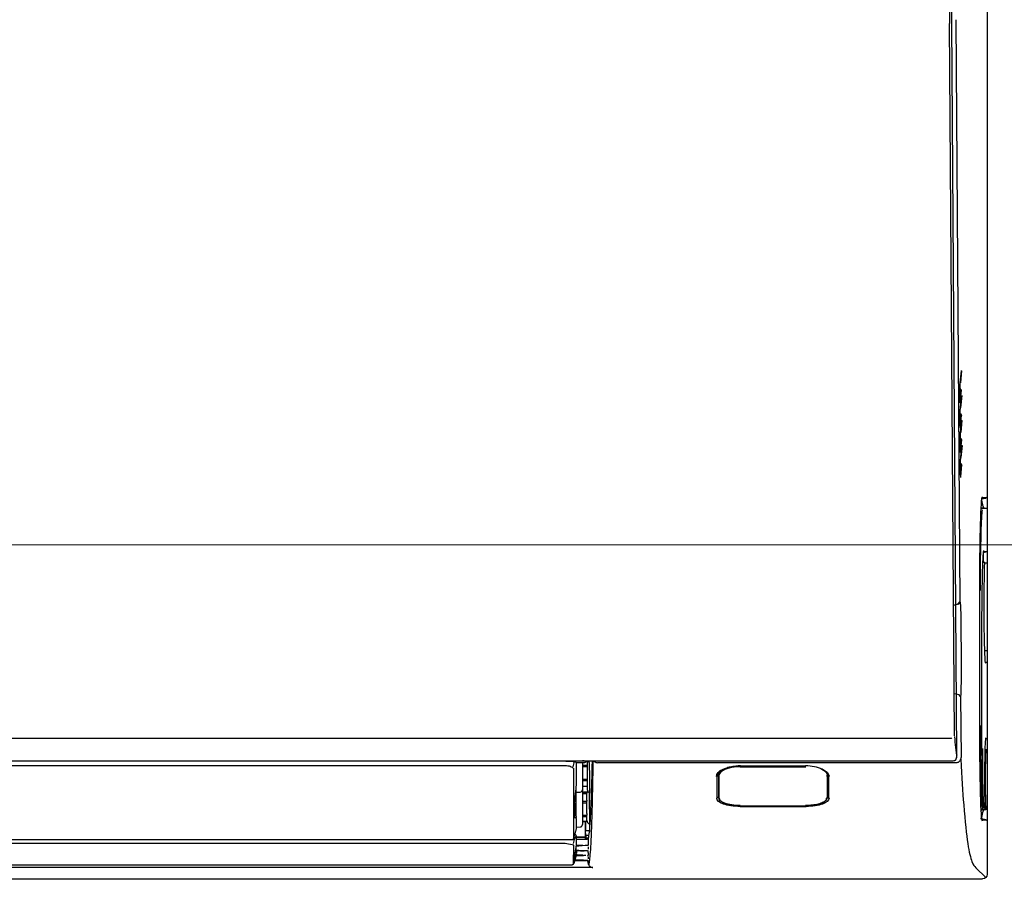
# Model space of a CAD drawing. Header units: millimetres. Extents: x 24385 to 79107, y -56478 to -23676.
# Tile 185 of 256: x 27244 to 27265, y -25747 to -25729. Entities that reach past the tile are written whole.
import ezdxf

# ---------------------------------------------------------------- set-up
doc = ezdxf.new("R2010")
doc.units = ezdxf.units.MM
doc.header["$LTSCALE"] = 2
for name, color, linetype, lineweight in [('0_OPIS', 7, 'Continuous', 13), ('3DPLAN_A_TABELKA POMIESZCZEŃ', 7, 'Continuous', 0), ('A_TXT', 7, 'Continuous', 0)]:
    doc.layers.add(name, color=color, linetype=linetype, lineweight=lineweight)
doc.layers.add('1', color=7, linetype='Continuous', true_color=0xffffff)
for name, color, linetype in [('3DPLAN_A_KRESKOWANIE 1', 253, 'Continuous'), ('3DPLAN_A_OPIS', 8, 'Continuous'), ('IS_KLIM_urządzenia', 3, 'Continuous')]:
    doc.layers.add(name, color=color, linetype=linetype)
doc.styles.add('ARIAL', font='arial.ttf')

# ---------------------------------------------------------------- blocks, each defined once
blk = doc.blocks.new('scienna')
at = {"layer": '1', "color": 3, "linetype": 'Continuous'}
for p, q in [((37576.063, 3088.07), (37576.063, 3060.946)), ((37575.257, 3079.356), (37575.261, 3079.055)), ((37575.367, 3063.897), (37575.261, 3079.055)), ((37575.419, 3063.482), (37575.31, 3079.07)), ((37575.31, 3079.069), (37575.31, 3079.07)), ((37575.394, 3079.137), (37575.481, 3066.749)), ((37575.489, 3071.407), (37575.514, 3071.665)), ((37575.518, 3071.664), (37575.493, 3071.406)), ((37575.489, 3070.995), (37575.514, 3071.253)), ((37575.492, 3070.878), (37575.517, 3071.136)), ((37575.521, 3071.135), (37575.496, 3070.877)), ((37575.493, 3070.466), (37575.518, 3070.723)), ((37575.496, 3070.349), (37575.521, 3070.607)), ((37575.525, 3070.606), (37575.5, 3070.348)), ((37575.496, 3069.937), (37575.522, 3070.194)), ((37575.5, 3069.82), (37575.525, 3070.078)), ((37575.529, 3070.077), (37575.504, 3069.818)), ((37575.5, 3069.407), (37575.525, 3069.665)), ((37575.942, 3068.938), (37576.034, 3068.954)), ((37576.045, 3068.959), (37575.952, 3068.959)), ((37576.059, 3068.979), (37576.059, 3068.76)), ((37575.983, 3068.743), (37575.944, 3068.743)), ((37575.977, 3068.773), (37575.947, 3068.914)), ((37576.033, 3068.735), (37575.983, 3068.743)), ((37576.058, 3068.73), (37575.946, 3068.73)), ((37575.983, 3067.8), (37576.033, 3067.809)), ((37575.983, 3067.61), (37575.983, 3067.771)), ((37576.058, 3067.813), (37575.987, 3067.813)), ((37576.059, 3067.783), (37576.059, 3067.598)), ((37575.996, 3067.585), (37575.98, 3067.585)), ((37576.033, 3067.572), (37576.004, 3067.577)), ((37576.01, 3067.559), (37576.01, 3067.56)), ((37576.058, 3067.568), (37576.017, 3067.568)), ((37575.352, 3066.676), (37575.444, 3066.701)), ((37575.444, 3066.701), (37575.481, 3066.749)), ((37575.469, 3066.716), (37575.473, 3066.714)), ((37575.502, 3066.276), (37575.507, 3065.506)), ((37576.01, 3065.706), (37576.033, 3065.71)), ((37576.017, 3065.714), (37576.058, 3065.714)), ((37576.059, 3065.685), (37576.059, 3065.486)), ((37576.058, 3065.456), (37576.024, 3065.456)), ((37575.367, 3064.797), (37575.458, 3064.774)), ((37575.492, 3064.731), (37575.458, 3064.774)), ((37575.496, 3064.734), (37575.505, 3063.433)), ((37488.791, 3063.846), (37568.484, 3063.846)), ((37568.484, 3063.846), (37575.273, 3063.846)), ((37575.273, 3063.846), (37575.275, 3063.846)), ((37576.058, 3063.829), (37576.03, 3063.829)), ((37576.059, 3063.796), (37576.059, 3063.633)), ((37576.058, 3063.6), (37576.037, 3063.6)), ((37481.951, 3063.362), (37575.324, 3063.362)), ((37567.097, 3063.357), (37490.238, 3063.357)), ((37567.252, 3063.232), (37567.281, 3063.348)), ((37567.315, 3063.326), (37567.485, 3063.326)), ((37567.468, 3063.359), (37567.448, 3063.36)), ((37567.448, 3063.326), (37567.448, 3062.748)), ((37567.524, 3063.346), (37567.547, 3063.346)), ((37567.557, 3062.736), (37567.557, 3063.348)), ((37575.407, 3063.321), (37567.77, 3063.321)), ((37490.257, 3063.262), (37567.078, 3063.262)), ((37567.263, 3061.725), (37567.265, 3063.207)), ((37570.805, 3063.238), (37572.199, 3063.238)), ((37570.81, 3063.254), (37572.194, 3063.254)), ((37570.31, 3063.034), (37570.31, 3062.567)), ((37570.35, 3063.041), (37570.35, 3062.571)), ((37572.694, 3062.569), (37572.694, 3063.034)), ((37567.313, 3062.694), (37567.4, 3062.698)), ((37567.448, 3062.823), (37567.557, 3062.822)), ((37567.448, 3062.748), (37567.448, 3062.005)), ((37567.544, 3062.671), (37567.544, 3062.676)), ((37567.543, 3062.527), (37567.543, 3062.65)), ((37567.544, 3062.472), (37567.544, 3062.506)), ((37570.349, 3062.575), (37570.348, 3062.588)), ((37572.655, 3062.576), (37572.656, 3062.588)), ((37567.543, 3062.242), (37567.543, 3062.439)), ((37570.805, 3062.39), (37572.209, 3062.39)), ((37570.806, 3062.407), (37570.806, 3062.408)), ((37570.806, 3062.407), (37572.198, 3062.407)), ((37572.198, 3062.408), (37572.198, 3062.407)), ((37575.929, 3062.321), (37575.946, 3062.321)), ((37575.942, 3062.126), (37575.977, 3062.291)), ((37575.964, 3062.321), (37575.983, 3062.321)), ((37575.98, 3062.334), (37576.006, 3062.334)), ((37575.983, 3062.321), (37576.033, 3062.33)), ((37576.037, 3062.334), (37576.058, 3062.334)), ((37576.059, 3062.302), (37576.059, 3062.086)), ((37567.309, 3062.157), (37567.304, 3062.157)), ((37567.51, 3062.063), (37567.448, 3062.063)), ((37567.511, 3062.081), (37567.51, 3062.063)), ((37567.51, 3061.746), (37567.51, 3062.063)), ((37567.516, 3062.081), (37567.516, 3061.871)), ((37567.543, 3062.093), (37567.543, 3062.167)), ((37567.544, 3062.18), (37567.544, 3062.208)), ((37575.942, 3062.126), (37575.922, 3062.126)), ((37576.034, 3062.11), (37575.942, 3062.126)), ((37575.952, 3062.106), (37576.045, 3062.106)), ((37567.316, 3061.911), (37567.319, 3061.911)), ((37567.318, 3061.951), (37567.4, 3061.955)), ((37567.517, 3061.772), (37567.516, 3061.871)), ((37567.596, 3061.871), (37567.516, 3061.871)), ((37490.104, 3061.685), (37567.23, 3061.685)), ((37490.262, 3061.607), (37567.078, 3061.607)), ((37567.264, 3061.568), (37567.078, 3061.606)), ((37567.257, 3061.7), (37567.263, 3061.725)), ((37567.258, 3061.6), (37567.288, 3061.719)), ((37567.264, 3061.717), (37567.263, 3061.716)), ((37567.313, 3061.749), (37567.312, 3061.766)), ((37567.318, 3061.746), (37567.51, 3061.746)), ((37567.323, 3061.74), (37567.514, 3061.74)), ((37567.51, 3061.746), (37567.514, 3061.74)), ((37567.514, 3061.696), (37567.514, 3061.74)), ((37567.517, 3061.772), (37567.517, 3061.722)), ((37567.585, 3061.772), (37567.517, 3061.772)), ((37567.517, 3061.696), (37567.517, 3061.722)), ((37567.517, 3061.722), (37567.575, 3061.722)), ((37567.57, 3061.701), (37567.57, 3061.6)), ((37567.259, 3061.165), (37567.264, 3061.568)), ((37567.313, 3061.556), (37567.369, 3061.556)), ((37567.318, 3061.463), (37567.318, 3061.394)), ((37567.369, 3061.456), (37567.318, 3061.456)), ((37567.566, 3061.532), (37567.566, 3061.48)), ((37567.567, 3061.413), (37567.567, 3061.391)), ((37567.568, 3061.562), (37567.569, 3061.565)), ((37567.569, 3061.446), (37567.568, 3061.449)), ((37567.57, 3061.6), (37567.569, 3061.565)), ((37567.57, 3061.412), (37567.569, 3061.446)), ((37567.318, 3061.374), (37567.265, 3061.176)), ((37567.283, 3061.244), (37567.537, 3061.244)), ((37567.467, 3061.248), (37567.284, 3061.248)), ((37567.312, 3061.348), (37567.467, 3061.348)), ((37567.318, 3061.375), (37567.313, 3061.375)), ((37567.313, 3061.375), (37567.313, 3061.375)), ((37567.563, 3061.336), (37567.569, 3061.358)), ((37567.567, 3061.186), (37567.563, 3061.246)), ((37567.566, 3061.321), (37567.566, 3061.275)), ((37567.567, 3061.195), (37567.567, 3061.215)), ((37567.57, 3061.392), (37567.569, 3061.358)), ((37567.666, 3061.092), (37489.669, 3061.092)), ((37567.64, 3061.095), (37489.695, 3061.095)), ((37490.098, 3061.151), (37567.236, 3061.151)), ((37576.034, 3060.876), (37575.822, 3061.088)), ((37575.963, 3060.847), (37481.371, 3060.847))]:
    blk.add_line(p, q, dxfattribs=at)
for centre, radius, start, end in [((37575.98, 3067.56), 0.0299, 0, 79.8759), ((37575.98, 3067.56), 0.0299, 358.2418, 0), ((37567.398, 3062.748), 0.0498, 273, 0), ((37567.622, 3062.663), 0.0787, 139.3446, 171.6765), ((37567.607, 3062.736), 0.0498, 180, 269.5), ((37575.94, 3062.359), 0.0299, 280.1503, 0), ((37575.99, 3062.359), 0.0299, 280.1056, 0), ((37575.99, 3062.359), 0.0299, 0, 1.41), ((37567.622, 3062.093), 0.0787, 180, 250.34), ((37567.398, 3062.005), 0.0498, 273, 0)]:
    blk.add_arc(centre, radius, start, end, dxfattribs=at)
for centre, major_axis, ratio, start_param, end_param in [((37575.464, 3071.67), (-0.0496, 0.0048), 0.965503, 3.141571, 3.242291), ((37575.467, 3071.237), (0.0496, -0.0049), 0.965731, 0.101029, 1.52539), ((37575.439, 3071.412), (0.0496, -0.0048), 0.965503, 6.283163, 6.383884), ((37575.468, 3071.141), (-0.0496, 0.0048), 0.965503, 3.141571, 3.242291), ((37575.443, 3070.883), (0.0496, -0.0048), 0.965503, 6.283163, 6.383884), ((37575.471, 3070.708), (0.0496, -0.0049), 0.965731, 0.101029, 1.52539), ((37575.472, 3070.612), (-0.0496, 0.0048), 0.965503, 3.141571, 3.242291), ((37575.475, 3070.178), (0.0496, -0.0049), 0.965731, 0.101029, 1.52539), ((37575.446, 3070.354), (0.0496, -0.0048), 0.965503, 6.283163, 6.383884), ((37575.475, 3070.083), (-0.0496, 0.0048), 0.965503, 3.141571, 3.242291), ((37575.45, 3069.824), (0.0496, -0.0048), 0.965503, 6.283163, 6.383884), ((37575.478, 3069.649), (0.0496, -0.0049), 0.965731, 0.101029, 1.52539), ((37567.28, 3063.329), (-0.0201, -0.0221), 0.993138, 2.496339, 3.054393), ((37575.38, 3063.399), (-0.0169, 0.0106), 0.3931, 2.745003, 3.146902), ((37575.94, 3062.359), (0.0299, 0.0012), 0.829288, 6.236325, 6.283189), ((37567.232, 3061.717), (0.0267, -0.0135), 0.973947, 5.169446, 6.467275), ((37567.282, 3061.768), (0.0297, 0.0034), 0.988946, 6.282623, 7.605517), ((37567.283, 3061.764), (0.0297, 0.0032), 0.988969, 6.228872, 6.283426), ((37567.236, 3061.184), (-0.0299, -0.0004), 0.999841, 1.557713, 2.865533)]:
    blk.add_ellipse(centre, major_axis=major_axis, ratio=ratio, start_param=start_param, end_param=end_param, dxfattribs=at)
at = {"layer": '1', "color": 3, "linetype": 'Continuous', "extrusion": (0, 0, -1)}
for centre, major_axis, ratio, start_param, end_param in [((37576.029, 3068.984), (0.0301, 0), 0.992643, 1.282817, 1.396202), ((37576.029, 3068.984), (0.0214, 0.0214), 0.974157, 0.798488, 2.081305), ((37575.976, 3068.775), (0.0068, -0.0315), 0.0247, 4.767069, 6.288509), ((37576.058, 3068.761), (0, -0.0303), 0.026853, 4.728504, 6.304704), ((37576.058, 3067.783), (0, 0.0303), 0.026853, 0.032145, 1.554682), ((37575.983, 3067.611), (0, -0.0303), 0.026853, 4.76178, 5.790325), ((37576.058, 3067.598), (0, -0.0303), 0.026853, 4.728504, 6.282623), ((37576.058, 3065.684), (0, 0.0303), 0.026853, 0.032145, 1.554682), ((37576.058, 3065.486), (0, -0.0303), 0.026853, 4.728504, 6.282623), ((37576.058, 3063.798), (0, 0.0303), 0.026853, 6.261666, 7.928988), ((37576.058, 3063.63), (0, -0.0303), 0.026853, 4.637382, 6.304704), ((37567.448, 3063.41), (0.0011, 0.0498), 0.489612, 2.860105, 3.09567), ((37567.468, 3063.409), (0.0272, 0.0419), 0.986713, 2.242098, 2.559656), ((37575.976, 3062.29), (0.0068, 0.0315), 0.0247, 6.277861, 7.799302), ((37576.058, 3062.304), (0, 0.0303), 0.026853, 6.261666, 7.929052), ((37576.029, 3062.081), (0.0301, 0), 0.992643, 4.88698, 5.000366), ((37576.029, 3062.081), (0.0214, -0.0214), 0.974157, 4.20188, 5.484697), ((37567.251, 3061.785), (0.0207, 0.0996), 0.029081, 2.930734, 3.280704), ((37567.271, 3061.57), (0.299, 0), 0.034921, 0.916369, 1.412149), ((37567.271, 3061.441), (0.299, 0), 0.034921, 4.871032, 5.490828), ((37567.369, 3061.563), (0.199, 0), 0.034921, 0.026112, 1.570796), ((37567.369, 3061.449), (0.199, 0), 0.034921, 4.712389, 6.257074), ((37567.271, 3061.363), (0.299, 0), 0.034921, 0.916369, 1.438592), ((37567.467, 3061.352), (0.0996, 0), 0.034921, 1.004341, 1.570796), ((37567.467, 3061.245), (0.0996, 0), 0.034921, 4.712389, 6.002638), ((37567.567, 3061.215), (0, 0.0299), 0.008727, 3.099645, 7.853982), ((37575.963, 3060.947), (0.0705, -0.0705), 0.999315, 5.498126, 7.068241)]:
    blk.add_ellipse(centre, major_axis=major_axis, ratio=ratio, start_param=start_param, end_param=end_param, dxfattribs=at)
at = {"layer": '1', "color": 3, "linetype": 'Continuous'}
for points, degree in [([(37575.309, 3079.124), (37575.308, 3079.227), (37575.308, 3079.336), (37575.31, 3079.438)], 3), ([(37575.31, 3079.069), (37575.31, 3079.087), (37575.31, 3079.106), (37575.309, 3079.124)], 3), ([(37575.904, 3064.056), (37575.902, 3065.025), (37575.902, 3065.995), (37575.904, 3066.965)], 3), ([(37575.448, 3066.699), (37575.431, 3066.694), (37575.414, 3066.69), (37575.397, 3066.685)], 3), ([(37575.951, 3063.563), (37575.949, 3064.481), (37575.949, 3065.398), (37575.951, 3066.316)], 3), ([(37575.365, 3063.878), (37575.38, 3063.719), (37575.396, 3063.569), (37575.412, 3063.428)], 3), ([(37575.97, 3062.359), (37575.96, 3062.631), (37575.953, 3063.079), (37575.951, 3063.563)], 3), ([(37567.299, 3063.343), (37567.304, 3063.338), (37567.309, 3063.334), (37567.314, 3063.33)], 3), ([(37567.308, 3063.339), (37567.305, 3063.347), (37567.301, 3063.349)], 2), ([(37567.318, 3063.306), (37567.318, 3063.319), (37567.317, 3063.327), (37567.314, 3063.33)], 3), ([(37575.39, 3063.381), (37575.395, 3063.384), (37575.397, 3063.389)], 2), ([(37567.448, 3063.272), (37567.484, 3063.272), (37567.521, 3063.272), (37567.557, 3063.272)], 3), ([(37567.448, 3063.24), (37567.484, 3063.24), (37567.521, 3063.24), (37567.557, 3063.24)], 3), ([(37570.348, 3063.057), (37570.348, 3063.066), (37570.349, 3063.074), (37570.352, 3063.082)], 3), ([(37570.547, 3063.221), (37570.541, 3063.219), (37570.536, 3063.217)], 2), ([(37572.558, 3063.184), (37572.646, 3063.143), (37572.696, 3063.088), (37572.696, 3063.035)], 3), ([(37567.448, 3062.974), (37567.484, 3062.974), (37567.521, 3062.974), (37567.557, 3062.973)], 3), ([(37567.448, 3062.944), (37567.484, 3062.943), (37567.521, 3062.943), (37567.557, 3062.943)], 3), ([(37570.298, 3063.032), (37570.305, 3063.032), (37570.311, 3063.034), (37570.315, 3063.038)], 3), ([(37570.315, 3063.038), (37570.315, 3063.038), (37570.315, 3063.038), (37570.315, 3063.038)], 3), ([(37570.349, 3063.045), (37570.349, 3063.049), (37570.348, 3063.053), (37570.348, 3063.057)], 3), ([(37572.655, 3063.045), (37572.655, 3063.049), (37572.656, 3063.053), (37572.656, 3063.058)], 3), ([(37572.689, 3063.038), (37572.693, 3063.034), (37572.699, 3063.032), (37572.706, 3063.032)], 3), ([(37572.689, 3063.038), (37572.689, 3063.038), (37572.689, 3063.038), (37572.689, 3063.038)], 3), ([(37567.281, 3062.47), (37567.281, 3062.512), (37567.287, 3062.578), (37567.3, 3062.663)], 3), ([(37567.3, 3062.663), (37567.312, 3062.743), (37567.318, 3062.803), (37567.318, 3062.846)], 3), ([(37567.313, 3062.18), (37567.313, 3062.35), (37567.313, 3062.547), (37567.313, 3062.773)], 3), ([(37567.448, 3062.823), (37567.484, 3062.823), (37567.521, 3062.823), (37567.557, 3062.822)], 3), ([(37567.448, 3062.699), (37567.483, 3062.699), (37567.518, 3062.7), (37567.553, 3062.7)], 3), ([(37567.448, 3062.675), (37567.48, 3062.675), (37567.512, 3062.676), (37567.544, 3062.676)], 3), ([(37567.448, 3062.67), (37567.48, 3062.67), (37567.512, 3062.67), (37567.544, 3062.671)], 3), ([(37567.281, 3062.47), (37567.281, 3062.368), (37567.281, 3062.273), (37567.281, 3062.184)], 3), ([(37567.448, 3062.506), (37567.48, 3062.506), (37567.512, 3062.506), (37567.544, 3062.506)], 3), ([(37567.448, 3062.472), (37567.48, 3062.472), (37567.512, 3062.472), (37567.544, 3062.472)], 3), ([(37570.348, 3062.584), (37570.349, 3062.576), (37570.349, 3062.568)], 2), ([(37567.291, 3062.145), (37567.284, 3062.145), (37567.281, 3062.158), (37567.281, 3062.184)], 3), ([(37567.289, 3062.145), (37567.291, 3062.146), (37567.293, 3062.148), (37567.295, 3062.151)], 3), ([(37567.3, 3062.151), (37567.297, 3062.148), (37567.295, 3062.146), (37567.293, 3062.145)], 3), ([(37567.295, 3062.151), (37567.299, 3062.155), (37567.302, 3062.157), (37567.305, 3062.157)], 3), ([(37567.31, 3062.157), (37567.307, 3062.157), (37567.304, 3062.155), (37567.3, 3062.151)], 3), ([(37567.313, 3062.18), (37567.313, 3062.172), (37567.313, 3062.163), (37567.313, 3062.155)], 3), ([(37567.318, 3062.127), (37567.318, 3062.141), (37567.317, 3062.151), (37567.314, 3062.155)], 3), ([(37567.448, 3062.209), (37567.48, 3062.209), (37567.512, 3062.209), (37567.544, 3062.208)], 3), ([(37567.448, 3062.181), (37567.48, 3062.18), (37567.512, 3062.18), (37567.544, 3062.18)], 3), ([(37567.448, 3062.081), (37567.48, 3062.081), (37567.512, 3062.081), (37567.544, 3062.081)], 3), ([(37567.57, 3061.701), (37567.584, 3061.748), (37567.598, 3061.823), (37567.612, 3062.03)], 3), ([(37567.263, 3061.716), (37567.318, 3061.911)], 1), ([(37567.595, 3062.019), (37567.596, 3061.853)], 1), ([(37567.258, 3061.703), (37567.258, 3061.703), (37567.258, 3061.703)], 2), ([(37567.295, 3061.73), (37567.295, 3061.729), (37567.295, 3061.728), (37567.295, 3061.728)], 3), ([(37567.299, 3061.726), (37567.304, 3061.734), (37567.309, 3061.742), (37567.314, 3061.75)], 3), ([(37567.309, 3061.75), (37567.309, 3061.751), (37567.309, 3061.751), (37567.31, 3061.751)], 3), ([(37567.312, 3061.753), (37567.311, 3061.753), (37567.311, 3061.753), (37567.31, 3061.751)], 3), ([(37567.312, 3061.768), (37567.312, 3061.771)], 1), ([(37567.312, 3061.767), (37567.312, 3061.768)], 1), ([(37567.312, 3061.753), (37567.312, 3061.759)], 1), ([(37567.317, 3061.753), (37567.312, 3061.753)], 1), ([(37567.318, 3061.748), (37567.318, 3061.754), (37567.317, 3061.755), (37567.314, 3061.75)], 3), ([(37567.281, 3061.336), (37567.281, 3061.349), (37567.287, 3061.387), (37567.3, 3061.449)], 3), ([(37567.3, 3061.449), (37567.312, 3061.505), (37567.318, 3061.542), (37567.318, 3061.557)], 3), ([(37567.313, 3061.389), (37567.313, 3061.413), (37567.313, 3061.461), (37567.313, 3061.531)], 3), ([(37567.264, 3061.191), (37567.288, 3061.279)], 1), ([(37567.265, 3061.195), (37567.265, 3061.174), (37567.265, 3061.168), (37567.265, 3061.176)], 3), ([(37567.281, 3061.336), (37567.281, 3061.305), (37567.281, 3061.281), (37567.281, 3061.264)], 3), ([(37567.281, 3061.272), (37567.284, 3061.281), (37567.289, 3061.297), (37567.295, 3061.319)], 3), ([(37567.281, 3061.262), (37567.281, 3061.262), (37567.281, 3061.263), (37567.281, 3061.264)], 3), ([(37567.288, 3061.278), (37567.285, 3061.271), (37567.283, 3061.266), (37567.282, 3061.264)], 3), ([(37567.3, 3061.319), (37567.297, 3061.309), (37567.295, 3061.301), (37567.293, 3061.294)], 3), ([(37567.295, 3061.319), (37567.306, 3061.355), (37567.312, 3061.374), (37567.313, 3061.375)], 3), ([(37567.318, 3061.375), (37567.317, 3061.376), (37567.311, 3061.357), (37567.3, 3061.319)], 3), ([(37567.313, 3061.381), (37567.313, 3061.379), (37567.313, 3061.377), (37567.313, 3061.375)], 3), ([(37567.318, 3061.37), (37567.318, 3061.37), (37567.318, 3061.373), (37567.318, 3061.375)], 3)]:
    blk.add_open_spline(points, degree=degree, dxfattribs=at)
for points, knots in [([(37575.514, 3071.664), (37575.514, 3071.665), (37575.514, 3071.667), (37575.514, 3071.667), (37575.514, 3071.667)], [0, 0, 0, 0, 0.756296, 1, 1, 1, 1]), ([(37575.487, 3071.004), (37575.487, 3071.012), (37575.487, 3071.023), (37575.486, 3071.051), (37575.485, 3071.072), (37575.485, 3071.116), (37575.485, 3071.14), (37575.484, 3071.189), (37575.484, 3071.214), (37575.485, 3071.263), (37575.485, 3071.287), (37575.486, 3071.33), (37575.486, 3071.35), (37575.487, 3071.382), (37575.488, 3071.396), (37575.488, 3071.407), (37575.489, 3071.41), (37575.489, 3071.412)], [0, 0, 0, 0, 0.095282, 0.095282, 0.237998, 0.237998, 0.380986, 0.380986, 0.522799, 0.522799, 0.666912, 0.666912, 0.811554, 0.811554, 0.95617, 0.95617, 1, 1, 1, 1]), ([(37575.517, 3071.135), (37575.517, 3071.136), (37575.518, 3071.138), (37575.518, 3071.138), (37575.518, 3071.138)], [0, 0, 0, 0, 0.755536, 1, 1, 1, 1]), ([(37575.489, 3070.983), (37575.489, 3070.983), (37575.489, 3070.983), (37575.488, 3070.988), (37575.488, 3070.998), (37575.487, 3071.006)], [0, 0, 0, 0, 0.083858, 0.418659, 1, 1, 1, 1]), ([(37575.491, 3070.474), (37575.491, 3070.483), (37575.49, 3070.493), (37575.489, 3070.522), (37575.489, 3070.542), (37575.488, 3070.586), (37575.488, 3070.611), (37575.488, 3070.66), (37575.488, 3070.685), (37575.488, 3070.734), (37575.489, 3070.758), (37575.489, 3070.801), (37575.49, 3070.821), (37575.491, 3070.853), (37575.491, 3070.867), (37575.492, 3070.878), (37575.492, 3070.881), (37575.492, 3070.883)], [0, 0, 0, 0, 0.0953, 0.0953, 0.238013, 0.238013, 0.380998, 0.380998, 0.522923, 0.522923, 0.66704, 0.66704, 0.811678, 0.811678, 0.956291, 0.956291, 1, 1, 1, 1]), ([(37575.492, 3070.453), (37575.492, 3070.453), (37575.492, 3070.454), (37575.492, 3070.459), (37575.491, 3070.469), (37575.491, 3070.477)], [0, 0, 0, 0, 0.083722, 0.418548, 1, 1, 1, 1]), ([(37575.521, 3070.606), (37575.521, 3070.607), (37575.521, 3070.608), (37575.521, 3070.609), (37575.521, 3070.609)], [0, 0, 0, 0, 0.755144, 1, 1, 1, 1]), ([(37575.495, 3069.945), (37575.494, 3069.954), (37575.494, 3069.964), (37575.493, 3069.993), (37575.493, 3070.013), (37575.492, 3070.057), (37575.492, 3070.081), (37575.492, 3070.131), (37575.492, 3070.156), (37575.492, 3070.205), (37575.492, 3070.229), (37575.493, 3070.272), (37575.493, 3070.292), (37575.494, 3070.324), (37575.495, 3070.337), (37575.496, 3070.349), (37575.496, 3070.352), (37575.496, 3070.354)], [0, 0, 0, 0, 0.095318, 0.095318, 0.238028, 0.238028, 0.381009, 0.381009, 0.523048, 0.523048, 0.667167, 0.667167, 0.811802, 0.811802, 0.956411, 0.956411, 1, 1, 1, 1]), ([(37575.525, 3070.077), (37575.525, 3070.078), (37575.525, 3070.079), (37575.525, 3070.08), (37575.525, 3070.08)], [0, 0, 0, 0, 0.754384, 1, 1, 1, 1]), ([(37575.496, 3069.924), (37575.496, 3069.924), (37575.496, 3069.925), (37575.496, 3069.93), (37575.495, 3069.939), (37575.495, 3069.948)], [0, 0, 0, 0, 0.083241, 0.418219, 1, 1, 1, 1]), ([(37575.498, 3069.416), (37575.498, 3069.425), (37575.498, 3069.435), (37575.497, 3069.463), (37575.496, 3069.484), (37575.496, 3069.528), (37575.496, 3069.552), (37575.495, 3069.601), (37575.496, 3069.627), (37575.496, 3069.676), (37575.496, 3069.7), (37575.497, 3069.743), (37575.497, 3069.763), (37575.498, 3069.795), (37575.499, 3069.808), (37575.499, 3069.82), (37575.5, 3069.822), (37575.5, 3069.824)], [0, 0, 0, 0, 0.095356, 0.095356, 0.238059, 0.238059, 0.381034, 0.381034, 0.523182, 0.523182, 0.667302, 0.667302, 0.811929, 0.811929, 0.956532, 0.956532, 1, 1, 1, 1]), ([(37575.5, 3069.395), (37575.5, 3069.395), (37575.5, 3069.395), (37575.499, 3069.401), (37575.499, 3069.41), (37575.498, 3069.419)], [0, 0, 0, 0, 0.084457, 0.418967, 1, 1, 1, 1]), ([(37575.904, 3066.965), (37575.905, 3067.508), (37575.911, 3068.029), (37575.931, 3068.761), (37575.945, 3068.977), (37575.959, 3068.984)], [0, 0, 0, 0, 0.504048, 0.504048, 1, 1, 1, 1]), ([(37575.959, 3068.705), (37575.953, 3068.703), (37575.948, 3068.659), (37575.936, 3068.492), (37575.931, 3068.367), (37575.918, 3067.896), (37575.912, 3067.454), (37575.911, 3066.989)], [0, 0, 0, 0, 0.244737, 0.244737, 0.496491, 0.496491, 1, 1, 1, 1]), ([(37575.951, 3066.316), (37575.952, 3066.728), (37575.957, 3067.12), (37575.973, 3067.678), (37575.983, 3067.838), (37575.994, 3067.838)], [0, 0, 0, 0, 0.5, 0.5, 1, 1, 1, 1]), ([(37576.03, 3065.431), (37576.024, 3065.431), (37576.018, 3065.509), (37576.007, 3065.788), (37576.003, 3065.992), (37575.998, 3066.45), (37575.998, 3066.708), (37576.001, 3067.18), (37576.005, 3067.399), (37576.01, 3067.56)], [0, 0, 0, 0, 0.25, 0.25, 0.5, 0.5, 0.75, 0.75, 1, 1, 1, 1]), ([(37575.448, 3066.699), (37575.454, 3066.7), (37575.459, 3066.703), (37575.468, 3066.709), (37575.472, 3066.713), (37575.479, 3066.722), (37575.482, 3066.727), (37575.484, 3066.736), (37575.485, 3066.74), (37575.485, 3066.745), (37575.485, 3066.746), (37575.485, 3066.747)], [0, 0, 0, 0, 0.257894, 0.257894, 0.515788, 0.515788, 0.773698, 0.773698, 0.947842, 0.947842, 1, 1, 1, 1]), ([(37575.488, 3066.737), (37575.491, 3066.715), (37575.494, 3066.661), (37575.499, 3066.498), (37575.501, 3066.392), (37575.502, 3066.276)], [0, 0, 0, 0, 0.5, 0.5, 1, 1, 1, 1]), ([(37575.507, 3065.506), (37575.508, 3065.348), (37575.507, 3065.177), (37575.503, 3064.891), (37575.5, 3064.783), (37575.496, 3064.734)], [0, 0, 0, 0, 0.5, 0.5, 1, 1, 1, 1]), ([(37575.959, 3062.081), (37575.946, 3062.086), (37575.932, 3062.292), (37575.912, 3063.017), (37575.905, 3063.521), (37575.904, 3064.055)], [0, 0, 0, 0, 0.496848, 0.496848, 1, 1, 1, 1]), ([(37575.911, 3064.116), (37575.912, 3063.644), (37575.918, 3063.19), (37575.931, 3062.707), (37575.936, 3062.579), (37575.947, 3062.407), (37575.953, 3062.362), (37575.959, 3062.36)], [0, 0, 0, 0, 0.503406, 0.503406, 0.755109, 0.755109, 1, 1, 1, 1]), ([(37575.275, 3063.846), (37575.284, 3063.846), (37575.292, 3063.845), (37575.303, 3063.843), (37575.306, 3063.842), (37575.309, 3063.841)], [0, 0, 0, 0, 0.735185, 0.735185, 1, 1, 1, 1]), ([(37576.02, 3062.359), (37576.017, 3062.486), (37576.015, 3062.645), (37576.013, 3062.982), (37576.014, 3063.161), (37576.017, 3063.476), (37576.02, 3063.613), (37576.028, 3063.802), (37576.032, 3063.854), (37576.037, 3063.854)], [0, 0, 0, 0, 0.25, 0.25, 0.5, 0.5, 0.75, 0.75, 1, 1, 1, 1]), ([(37575.959, 3063.626), (37575.959, 3063.283), (37575.963, 3062.957), (37575.976, 3062.493), (37575.985, 3062.359), (37575.994, 3062.359)], [0, 0, 0, 0, 0.5, 0.5, 1, 1, 1, 1]), ([(37576.037, 3063.6), (37576.032, 3063.598), (37576.028, 3063.531), (37576.022, 3063.297), (37576.02, 3063.133), (37576.02, 3062.802), (37576.022, 3062.637), (37576.028, 3062.405), (37576.032, 3062.336), (37576.037, 3062.334)], [0, 0, 0, 0, 0.248117, 0.248117, 0.499638, 0.499638, 0.751158, 0.751158, 1, 1, 1, 1]), ([(37567.097, 3063.357), (37567.12, 3063.357), (37567.144, 3063.357), (37567.188, 3063.355), (37567.209, 3063.354), (37567.245, 3063.352), (37567.26, 3063.351), (37567.284, 3063.348), (37567.292, 3063.346), (37567.298, 3063.344), (37567.299, 3063.343), (37567.299, 3063.343)], [0, 0, 0, 0, 0.236555, 0.236555, 0.473408, 0.473408, 0.705554, 0.705554, 0.930443, 0.930443, 1, 1, 1, 1]), ([(37567.318, 3062.846), (37567.318, 3062.919), (37567.318, 3063.064), (37567.318, 3063.225), (37567.318, 3063.306)], [0, 0, 0, 0, 0.499992, 1, 1, 1, 1]), ([(37567.485, 3063.327), (37567.487, 3063.327), (37567.496, 3063.326), (37567.508, 3063.331), (37567.519, 3063.34), (37567.527, 3063.349), (37567.531, 3063.357), (37567.532, 3063.361), (37567.533, 3063.362)], [0, 0, 0, 0, 0.124617, 0.376048, 0.579671, 0.75292, 0.89858, 1, 1, 1, 1]), ([(37567.597, 3063.315), (37567.597, 3063.322), (37567.594, 3063.329), (37567.583, 3063.337), (37567.58, 3063.338), (37567.574, 3063.341), (37567.571, 3063.343), (37567.564, 3063.345), (37567.561, 3063.345), (37567.557, 3063.346), (37567.555, 3063.346), (37567.552, 3063.346), (37567.55, 3063.347), (37567.549, 3063.347), (37567.548, 3063.347), (37567.547, 3063.347)], [0, 0, 0, 0, 0.602677, 0.602677, 0.740217, 0.740217, 0.870322, 0.870322, 0.934469, 0.934469, 0.96887, 0.96887, 0.99158, 0.99158, 1, 1, 1, 1]), ([(37567.671, 3063.362), (37567.665, 3062.996), (37567.658, 3062.689), (37567.642, 3062.062), (37567.633, 3061.796), (37567.613, 3061.412), (37567.603, 3061.294), (37567.589, 3061.188), (37567.585, 3061.164), (37567.581, 3061.145)], [0, 0, 0, 0, 0.226744, 0.226744, 0.547427, 0.547427, 0.86811, 0.86811, 1, 1, 1, 1]), ([(37567.594, 3063.327), (37567.594, 3063.319), (37567.594, 3063.311), (37567.594, 3063.275), (37567.594, 3063.245), (37567.594, 3063.214)], [0, 0, 0, 0, 0.226783, 0.226783, 1, 1, 1, 1]), ([(37567.613, 3062.038), (37567.614, 3062.053), (37567.615, 3062.068), (37567.63, 3062.324), (37567.645, 3062.716), (37567.659, 3063.357)], [0, 0, 0, 0, 0.060733, 0.060733, 1, 1, 1, 1]), ([(37567.77, 3063.316), (37567.761, 3063.316), (37567.751, 3063.317), (37567.734, 3063.323), (37567.726, 3063.327), (37567.71, 3063.339), (37567.701, 3063.347), (37567.694, 3063.358), (37567.692, 3063.36), (37567.691, 3063.361)], [0, 0, 0, 0, 0.288509, 0.288509, 0.569592, 0.569592, 0.937335, 0.937335, 1, 1, 1, 1]), ([(37575.324, 3063.362), (37575.33, 3063.362), (37575.347, 3063.363), (37575.37, 3063.368), (37575.382, 3063.377), (37575.386, 3063.38)], [0, 0, 0, 0, 0.257266, 0.777462, 1, 1, 1, 1]), ([(37575.394, 3063.387), (37575.402, 3063.398), (37575.407, 3063.411), (37575.417, 3063.442), (37575.419, 3063.462), (37575.419, 3063.483), (37575.419, 3063.485), (37575.419, 3063.487), (37575.419, 3063.487), (37575.419, 3063.487)], [0, 0, 0, 0, 0.38085, 0.38085, 0.93734, 0.93734, 0.993601, 0.993601, 1, 1, 1, 1]), ([(37575.503, 3063.431), (37575.502, 3063.421), (37575.5, 3063.41), (37575.493, 3063.386), (37575.487, 3063.372), (37575.471, 3063.351), (37575.463, 3063.343), (37575.447, 3063.331), (37575.438, 3063.327), (37575.422, 3063.322), (37575.414, 3063.321), (37575.407, 3063.321)], [0, 0, 0, 0, 0.202715, 0.202715, 0.479494, 0.479494, 0.689083, 0.689083, 0.860141, 0.860141, 1, 1, 1, 1]), ([(37575.419, 3063.487), (37575.419, 3063.487), (37575.419, 3063.487), (37575.419, 3063.486), (37575.419, 3063.486), (37575.419, 3063.484), (37575.419, 3063.483), (37575.419, 3063.482), (37575.419, 3063.482), (37575.419, 3063.482)], [0, 0, 0, 0, 0.103866, 0.103866, 0.44484, 0.44484, 0.917494, 0.917494, 1, 1, 1, 1]), ([(37575.501, 3063.4), (37575.52, 3063.017), (37575.541, 3062.698), (37575.59, 3062.062), (37575.619, 3061.796), (37575.678, 3061.412), (37575.708, 3061.294), (37575.766, 3061.149), (37575.794, 3061.116), (37575.822, 3061.088)], [0, 0, 0, 0, 0.199501, 0.199501, 0.472331, 0.472331, 0.745161, 0.745161, 1, 1, 1, 1]), ([(37567.078, 3063.262), (37567.097, 3063.262), (37567.116, 3063.261), (37567.154, 3063.255), (37567.172, 3063.251), (37567.204, 3063.24), (37567.218, 3063.234), (37567.24, 3063.22), (37567.248, 3063.212), (37567.254, 3063.202), (37567.255, 3063.2), (37567.256, 3063.198)], [0, 0, 0, 0, 0.223272, 0.223272, 0.466878, 0.466878, 0.703054, 0.703054, 0.942876, 0.942876, 1, 1, 1, 1]), ([(37567.594, 3063.214), (37567.594, 3063.166), (37567.595, 3063.114), (37567.595, 3063.016), (37567.595, 3062.967), (37567.596, 3062.878), (37567.596, 3062.837), (37567.596, 3062.767), (37567.596, 3062.738), (37567.596, 3062.697), (37567.596, 3062.683), (37567.596, 3062.677), (37567.596, 3062.677), (37567.596, 3062.677)], [0, 0, 0, 0, 0.189446, 0.189446, 0.378893, 0.378893, 0.568338, 0.568338, 0.757781, 0.757781, 0.947222, 0.947222, 1, 1, 1, 1]), ([(37570.298, 3063.032), (37570.298, 3063.088), (37570.351, 3063.145), (37570.537, 3063.23), (37570.672, 3063.257), (37570.81, 3063.257)], [0, 0, 0, 0, 0.5, 0.5, 1, 1, 1, 1]), ([(37570.81, 3063.255), (37570.678, 3063.254), (37570.545, 3063.229), (37570.364, 3063.147), (37570.313, 3063.09), (37570.315, 3063.038)], [0, 0, 0, 0, 0.5, 0.5, 1, 1, 1, 1]), ([(37570.805, 3063.238), (37570.763, 3063.237), (37570.721, 3063.235), (37570.602, 3063.22), (37570.532, 3063.201), (37570.424, 3063.151), (37570.385, 3063.12), (37570.355, 3063.072), (37570.351, 3063.057), (37570.35, 3063.042)], [0, 0, 0, 0, 0.177698, 0.177698, 0.511194, 0.511194, 0.844691, 0.844691, 1, 1, 1, 1]), ([(37572.555, 3063.185), (37572.553, 3063.186), (37572.551, 3063.187), (37572.459, 3063.229), (37572.326, 3063.254), (37572.194, 3063.255)], [0, 0, 0, 0, 0.019217, 0.019217, 1, 1, 1, 1]), ([(37572.485, 3063.213), (37572.499, 3063.208), (37572.512, 3063.203), (37572.608, 3063.159), (37572.656, 3063.108), (37572.656, 3063.058)], [0, 0, 0, 0, 0.132086, 0.132086, 1, 1, 1, 1]), ([(37570.348, 3062.588), (37570.348, 3062.642), (37570.348, 3062.699), (37570.348, 3062.805), (37570.348, 3062.853), (37570.347, 3062.953), (37570.347, 3063.005), (37570.348, 3063.057)], [0, 0, 0, 0, 0.382691, 0.382691, 0.691264, 0.691264, 1, 1, 1, 1]), ([(37570.349, 3063.045), (37570.349, 3063.044), (37570.349, 3063.043), (37570.35, 3063.041), (37570.351, 3063.04), (37570.352, 3063.039), (37570.353, 3063.038), (37570.355, 3063.037), (37570.355, 3063.037), (37570.357, 3063.037), (37570.358, 3063.037), (37570.359, 3063.037)], [0, 0, 0, 0, 0.222618, 0.222618, 0.445236, 0.445236, 0.667855, 0.667855, 0.796805, 0.796805, 1, 1, 1, 1]), ([(37572.655, 3063.045), (37572.655, 3063.044), (37572.655, 3063.043), (37572.654, 3063.041), (37572.653, 3063.04), (37572.652, 3063.039), (37572.651, 3063.038), (37572.649, 3063.037), (37572.649, 3063.037), (37572.647, 3063.037), (37572.646, 3063.037), (37572.645, 3063.037)], [0, 0, 0, 0, 0.222612, 0.222612, 0.445224, 0.445224, 0.667836, 0.667836, 0.800372, 0.800372, 1, 1, 1, 1]), ([(37572.656, 3063.058), (37572.657, 3062.992), (37572.657, 3062.929), (37572.656, 3062.819), (37572.656, 3062.771), (37572.656, 3062.678), (37572.657, 3062.632), (37572.656, 3062.588)], [0, 0, 0, 0, 0.382661, 0.382661, 0.691254, 0.691254, 1, 1, 1, 1]), ([(37567.543, 3062.65), (37567.543, 3062.653), (37567.543, 3062.657), (37567.544, 3062.664), (37567.544, 3062.667), (37567.544, 3062.671)], [0, 0, 0, 0, 0.527473, 0.527473, 1, 1, 1, 1]), ([(37567.593, 3062.69), (37567.593, 3062.683), (37567.593, 3062.676), (37567.593, 3062.641), (37567.593, 3062.609), (37567.593, 3062.537), (37567.594, 3062.497), (37567.594, 3062.456), (37567.594, 3062.431), (37567.594, 3062.405), (37567.594, 3062.378)], [0, 0, 0, 0, 0.104969, 0.104969, 0.446524, 0.446524, 0.788082, 0.788082, 0.788082, 1, 1, 1, 1]), ([(37567.543, 3062.527), (37567.543, 3062.524), (37567.543, 3062.52), (37567.544, 3062.513), (37567.544, 3062.509), (37567.544, 3062.506)], [0, 0, 0, 0, 0.527473, 0.527473, 1, 1, 1, 1]), ([(37567.543, 3062.439), (37567.543, 3062.445), (37567.543, 3062.45), (37567.544, 3062.462), (37567.544, 3062.467), (37567.544, 3062.472)], [0, 0, 0, 0, 0.527514, 0.527514, 1, 1, 1, 1]), ([(37570.301, 3062.565), (37570.305, 3062.565), (37570.31, 3062.566), (37570.314, 3062.569), (37570.314, 3062.569), (37570.315, 3062.569)], [0, 0, 0, 0, 0.904374, 0.904374, 1, 1, 1, 1]), ([(37570.805, 3062.39), (37570.669, 3062.391), (37570.538, 3062.41), (37570.359, 3062.474), (37570.308, 3062.519), (37570.308, 3062.565)], [0, 0, 0, 0, 0.499031, 0.499031, 1, 1, 1, 1]), ([(37570.359, 3062.566), (37570.358, 3062.566), (37570.357, 3062.567), (37570.355, 3062.567), (37570.355, 3062.567), (37570.353, 3062.568), (37570.352, 3062.569), (37570.351, 3062.57), (37570.35, 3062.571), (37570.349, 3062.573), (37570.349, 3062.574), (37570.349, 3062.575)], [0, 0, 0, 0, 0.23912, 0.23912, 0.330849, 0.330849, 0.5539, 0.5539, 0.77695, 0.77695, 1, 1, 1, 1]), ([(37570.806, 3062.411), (37570.683, 3062.411), (37570.56, 3062.429), (37570.395, 3062.49), (37570.349, 3062.532), (37570.349, 3062.575)], [0, 0, 0, 0, 0.5, 0.5, 1, 1, 1, 1]), ([(37570.359, 3062.566), (37570.359, 3062.551), (37570.365, 3062.535), (37570.392, 3062.503), (37570.413, 3062.488), (37570.469, 3062.46), (37570.503, 3062.448), (37570.58, 3062.428), (37570.622, 3062.421), (37570.676, 3062.415), (37570.685, 3062.414), (37570.731, 3062.41), (37570.769, 3062.408), (37570.806, 3062.408)], [0, 0, 0, 0, 0.190738, 0.190738, 0.40341, 0.40341, 0.609625, 0.609625, 0.804875, 0.804875, 0.844523, 0.844523, 1, 1, 1, 1]), ([(37572.655, 3062.576), (37572.655, 3062.576), (37572.655, 3062.576), (37572.655, 3062.559), (37572.649, 3062.543), (37572.622, 3062.51), (37572.6, 3062.494), (37572.543, 3062.465), (37572.507, 3062.452), (37572.429, 3062.432), (37572.386, 3062.424), (37572.295, 3062.414), (37572.246, 3062.411), (37572.198, 3062.411), (37572.198, 3062.411), (37572.198, 3062.411)], [0, 0, 0, 0, 0.000007, 0.000007, 0.189142, 0.189142, 0.403094, 0.403094, 0.608868, 0.608868, 0.803982, 0.803982, 0.999992, 0.999992, 1, 1, 1, 1]), ([(37572.198, 3062.408), (37572.245, 3062.408), (37572.293, 3062.411), (37572.382, 3062.421), (37572.424, 3062.429), (37572.501, 3062.448), (37572.535, 3062.46), (37572.591, 3062.488), (37572.613, 3062.504), (37572.639, 3062.536), (37572.645, 3062.551), (37572.645, 3062.567)], [0, 0, 0, 0, 0.195681, 0.195681, 0.39069, 0.39069, 0.596438, 0.596438, 0.810589, 0.810589, 1, 1, 1, 1]), ([(37572.696, 3062.565), (37572.696, 3062.519), (37572.646, 3062.474), (37572.468, 3062.411), (37572.341, 3062.391), (37572.209, 3062.39)], [0, 0, 0, 0, 0.506855, 0.506855, 1, 1, 1, 1]), ([(37572.645, 3062.567), (37572.647, 3062.567), (37572.648, 3062.567), (37572.649, 3062.568), (37572.65, 3062.568), (37572.651, 3062.569), (37572.652, 3062.569), (37572.654, 3062.571), (37572.654, 3062.572), (37572.655, 3062.574), (37572.655, 3062.575), (37572.655, 3062.576)], [0, 0, 0, 0, 0.23691, 0.23691, 0.3309, 0.3309, 0.553933, 0.553933, 0.776967, 0.776967, 1, 1, 1, 1]), ([(37572.689, 3062.569), (37572.69, 3062.569), (37572.69, 3062.569), (37572.694, 3062.566), (37572.699, 3062.565), (37572.703, 3062.565)], [0, 0, 0, 0, 0.093322, 0.093322, 1, 1, 1, 1]), ([(37567.543, 3062.242), (37567.543, 3062.236), (37567.543, 3062.23), (37567.544, 3062.219), (37567.544, 3062.214), (37567.544, 3062.208)], [0, 0, 0, 0, 0.527473, 0.527473, 1, 1, 1, 1]), ([(37567.594, 3062.378), (37567.594, 3062.336), (37567.595, 3062.294), (37567.595, 3062.215), (37567.595, 3062.177), (37567.595, 3062.112), (37567.595, 3062.083), (37567.596, 3062.039), (37567.596, 3062.023), (37567.596, 3062.007), (37567.596, 3062.004), (37567.596, 3062.004)], [0, 0, 0, 0, 0.214741, 0.214741, 0.429482, 0.429482, 0.644222, 0.644222, 0.858959, 0.858959, 1, 1, 1, 1]), ([(37575.946, 3062.321), (37575.95, 3062.322), (37575.953, 3062.323), (37575.97, 3062.325), (37575.983, 3062.328), (37575.995, 3062.33)], [0, 0, 0, 0, 0.228558, 0.228558, 1, 1, 1, 1]), ([(37567.318, 3061.917), (37567.318, 3061.942), (37567.318, 3062.007), (37567.318, 3062.081), (37567.318, 3062.127)], [0, 0, 0, 0, 0.385167, 1, 1, 1, 1]), ([(37567.543, 3062.167), (37567.543, 3062.169), (37567.543, 3062.172), (37567.544, 3062.176), (37567.544, 3062.178), (37567.544, 3062.18)], [0, 0, 0, 0, 0.527473, 0.527473, 1, 1, 1, 1]), ([(37567.231, 3061.686), (37567.233, 3061.685), (37567.237, 3061.685), (37567.244, 3061.688), (37567.25, 3061.692), (37567.254, 3061.696), (37567.256, 3061.699), (37567.258, 3061.702), (37567.258, 3061.703), (37567.258, 3061.703)], [0, 0, 0, 0, 0.136, 0.351668, 0.535753, 0.693419, 0.824308, 0.952743, 1, 1, 1, 1]), ([(37567.257, 3061.711), (37567.263, 3061.712), (37567.268, 3061.713), (37567.284, 3061.717), (37567.292, 3061.72), (37567.298, 3061.724), (37567.299, 3061.725), (37567.299, 3061.726)], [0, 0, 0, 0, 0.232932, 0.232932, 0.818797, 0.818797, 1, 1, 1, 1]), ([(37567.263, 3061.715), (37567.263, 3061.715), (37567.263, 3061.715), (37567.262, 3061.713), (37567.262, 3061.711), (37567.26, 3061.708), (37567.26, 3061.708), (37567.26, 3061.708)], [0, 0, 0, 0, 0.000007, 0.000007, 0.999864, 0.999864, 1, 1, 1, 1]), ([(37567.295, 3061.728), (37567.293, 3061.724), (37567.287, 3061.721), (37567.274, 3061.716), (37567.271, 3061.716), (37567.267, 3061.715)], [0, 0, 0, 0, 0.762899, 0.762899, 1, 1, 1, 1]), ([(37567.295, 3061.728), (37567.296, 3061.729), (37567.297, 3061.731), (37567.301, 3061.738), (37567.304, 3061.743), (37567.308, 3061.749), (37567.308, 3061.75), (37567.309, 3061.75)], [0, 0, 0, 0, 0.202014, 0.202014, 0.920503, 0.920503, 1, 1, 1, 1]), ([(37567.312, 3061.765), (37567.312, 3061.765), (37567.312, 3061.765), (37567.312, 3061.764), (37567.313, 3061.763), (37567.312, 3061.761), (37567.312, 3061.76), (37567.311, 3061.757), (37567.311, 3061.756), (37567.309, 3061.754), (37567.309, 3061.754), (37567.309, 3061.754)], [0, 0, 0, 0, 0.000047, 0.000047, 0.267114, 0.267114, 0.534266, 0.534266, 0.999952, 0.999952, 1, 1, 1, 1]), ([(37567.313, 3061.693), (37567.333, 3061.693), (37567.352, 3061.693), (37567.401, 3061.694), (37567.431, 3061.694), (37567.484, 3061.695), (37567.507, 3061.696), (37567.542, 3061.697), (37567.555, 3061.698), (37567.567, 3061.7), (37567.57, 3061.7), (37567.57, 3061.701)], [0, 0, 0, 0, 0.137145, 0.137145, 0.374927, 0.374927, 0.612747, 0.612747, 0.850653, 0.850653, 1, 1, 1, 1]), ([(37567.318, 3061.557), (37567.318, 3061.585), (37567.318, 3061.64), (37567.318, 3061.712), (37567.318, 3061.748)], [0, 0, 0, 0, 0.499992, 1, 1, 1, 1]), ([(37567.567, 3061.193), (37567.568, 3061.185), (37567.569, 3061.177), (37567.571, 3061.168), (37567.571, 3061.167), (37567.574, 3061.158), (37567.578, 3061.15), (37567.588, 3061.133), (37567.595, 3061.124), (37567.614, 3061.108), (37567.625, 3061.102), (37567.647, 3061.094), (37567.656, 3061.093), (37567.666, 3061.092), (37567.666, 3061.092), (37567.666, 3061.092)], [0, 0, 0, 0, 0.114133, 0.114133, 0.132631, 0.132631, 0.269453, 0.269453, 0.475506, 0.475506, 0.771372, 0.771372, 0.996497, 0.996497, 1, 1, 1, 1])]:
    blk.add_open_spline(points, degree=3, knots=knots, dxfattribs=at)
for points, weights, degree in [([(37570.315, 3063.038), (37570.326, 3063.043), (37570.337, 3063.048), (37570.348, 3063.053)], [1.00068828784, 1.00172685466, 1.00276542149, 1.00380398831], 3), ([(37572.656, 3063.053), (37572.667, 3063.048), (37572.678, 3063.043), (37572.689, 3063.038)], [1.00380498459, 1.00276608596, 1.00172718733, 1.0006882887], 3), ([(37570.338, 3062.585), (37570.33, 3062.58), (37570.322, 3062.575), (37570.315, 3062.569)], [1.00285936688, 1.00210637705, 1.00135338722, 1.00060039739], 3), ([(37570.315, 3062.569), (37570.315, 3062.569)], [1.00060039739, 1.00060030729], 1), ([(37572.666, 3062.586), (37572.674, 3062.58), (37572.682, 3062.575), (37572.689, 3062.569)], [1.00288254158, 1.00212182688, 1.00136111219, 1.0006003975], 3), ([(37572.689, 3062.569), (37572.689, 3062.569)], [1.00060030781, 1.0006003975], 1)]:
    blk.add_rational_spline(points, weights, degree=degree, dxfattribs=at)
blk = doc.blocks.new('kondygnacja -1')
at = {"layer": '3DPLAN_A_KRESKOWANIE 1'}
h = blk.add_hatch(dxfattribs=at)
h.set_pattern_fill('ANSI31', color=256, scale=7.5, style=0)
h.set_pattern_definition([(45, (23044.838, -26883.88), (-16.83798, 16.83798), [])])
h.paths.add_polyline_path([(31677.485, -24430.84), (30214.868, -24430.84), (30214.868, -24470.84), (30429.606, -24470.84), (30429.606, -24477.84), (30447.606, -24477.84), (30447.606, -24818.84), (30476.606, -24818.84), (30476.606, -24470.84), (31012.606, -24470.84), (31012.606, -24478.84), (31079.606, -24478.84), (31079.606, -24470.84), (31638.606, -24470.84), (31638.606, -25036.84), (31079.606, -25036.84), (31079.606, -25028.84), (31012.606, -25028.84), (31012.606, -25036.84), (30611.38, -25036.84), (30611.38, -25072.84), (31023.606, -25072.84), (31034.606, -25082.84), (31034.606, -25330.84), (31023.606, -25340.84), (30831.396, -25340.84, -0.038531), (30832.58, -25356.183), (30832.58, -25371.84), (31079.606, -25371.84), (31079.606, -25072.84), (31638.606, -25072.84), (31638.606, -25943.84), (30832.58, -25943.84), (30832.58, -26009.84), (31677.485, -26009.84)])
h.paths.add_polyline_path([(30682.606, -26009.84), (30832.58, -26009.84), (30832.58, -25943.84), (30760.606, -25943.84), (30760.606, -25454.668), (30735.606, -25464.584), (30735.606, -25943.84), (30682.606, -25943.84)])
h.paths.add_polyline_path([(30679.606, -25371.84), (30735.606, -25371.84), (30735.606, -25464.584), (30760.606, -25454.668), (30760.606, -25371.84), (30832.58, -25371.84), (30832.58, -25356.183, 0.038531), (30831.396, -25340.84), (30679.606, -25340.84)])
h.paths.add_polyline_path([(30355.83, -25371.84), (30425.606, -25371.84), (30425.606, -25379.84), (30463.606, -25379.84), (30463.606, -25424.739), (30471.606, -25424.739), (30471.606, -25395.84), (30533.606, -25395.84), (30533.606, -25371.84), (30576.606, -25371.84), (30576.606, -25341.84), (30472.606, -25341.84), (30472.606, -25326.84), (30427.606, -25326.84), (30427.606, -25341.84), (30355.83, -25341.84)])
h.paths.add_polyline_path([(30456.606, -25936.84), (30425.606, -25936.84), (30425.606, -25945.84), (30380.606, -25945.84), (30380.606, -26009.84), (30512.606, -26009.84), (30512.606, -25943.84), (30466.606, -25943.84), (30466.606, -25712.84), (30456.606, -25712.84)])
h.paths.add_polyline_path([(28888.606, -25941.84), (28888.606, -26009.84), (29013.606, -26009.84), (29013.606, -25941.84)])
h.paths.add_polyline_path([(28591.166, -26009.84), (28591.166, -25944.84), (28547.606, -25944.84), (28547.606, -26009.84)])
h.paths.add_polyline_path([(28624.606, -25870.534), (28654.797, -25870.534), (28654.797, -25924.534), (28624.606, -25924.534), (28624.606, -25944.84), (28591.166, -25944.84), (28591.166, -26009.84), (28713.606, -26009.84), (28713.606, -25941.84), (28672.606, -25941.84), (28672.606, -25932.84), (28657.606, -25932.84), (28657.606, -25716.84), (28624.606, -25716.84)])
h.paths.add_polyline_path([(28372.606, -25944.84), (28328.606, -25944.84), (28328.606, -25907.84), (28282.606, -25907.84), (28282.606, -25944.84), (28248.606, -25944.84), (28248.606, -26009.84), (28372.606, -26009.84)])
h.paths.add_polyline_path([(28092.606, -25563.84), (28054.606, -25563.84), (28054.606, -25383.84), (28067.602, -25383.84), (28067.606, -25375.84), (28340.606, -25375.84), (28340.606, -25341.84), (28070.606, -25341.84), (28070.606, -25332.84), (28030.606, -25332.84), (28030.606, -25395.598), (28048.707, -25395.598), (28048.707, -25449.598), (28030.606, -25449.598), (28030.606, -26009.84), (28073.606, -26009.84), (28073.606, -25944.84), (28054.606, -25944.84), (28054.606, -25668.84), (28092.606, -25668.84)])
h.paths.add_polyline_path([(27949.606, -25495.746), (27949.606, -25507.746), (27983.295, -25507.746), (27983.295, -25521.746), (27949.606, -25521.746), (27949.606, -25531.84), (27999.606, -25531.84), (27999.606, -25934.84), (27982.606, -25934.84), (27982.606, -25942.84), (27947.606, -25942.84), (27947.606, -26009.84), (28026.624, -26009.84), (28026.624, -25449.598), (27999.606, -25449.598), (27999.606, -25463.84), (27949.606, -25463.84), (27949.606, -25481.746), (27983.295, -25481.746), (27983.295, -25495.746)])
h.paths.add_polyline_path([(27982.606, -25361.84), (27952.606, -25361.84), (27952.606, -25332.84), (28026.624, -25332.84), (28026.624, -25395.598), (27999.606, -25395.598), (27999.606, -25377.84), (27982.606, -25377.84)])
h.paths.add_polyline_path([(26818.606, -25892.84), (26781.485, -25892.84), (26781.485, -26009.84), (26894.541, -26009.84), (26894.541, -25942.84), (26830.606, -25942.84), (26830.606, -25930.84), (26818.606, -25930.84)])
h.paths.add_polyline_path([(26894.541, -26009.84), (27115.936, -26009.84), (27115.936, -25942.84), (26894.541, -25942.84)])
h.paths.add_polyline_path([(27115.936, -25942.84), (27115.936, -26009.84), (27466.606, -26009.84), (27466.606, -25942.84), (27427.606, -25942.84), (27427.606, -25933.84), (27384.606, -25933.84), (27384.606, -25942.84)])
h.paths.add_polyline_path([(27641.606, -25942.84), (27641.606, -26009.84), (27802.606, -26009.84), (27802.606, -25942.84)])
h.paths.add_polyline_path([(30621.105, -25040.467), (30688.374, -25040.467), (30688.374, -25072.867), (30621.105, -25072.867)], flags=24)
at = {"layer": 'A_TXT'}
blk.add_line((27372.548, -25740.253), (27164.4, -25740.253), dxfattribs=at)
at = {"layer": '3DPLAN_A_OPIS', "color": 1, "lineweight": 30, "style": 'ARIAL'}
for tag, p in [('PRZESUNIĘCIE_WEJŚCIA', (27655.165, -24535.333)), ('WYŁĄCZONE', (27007.179, -24723.982)), ('Z_OPRACOWANIA', (26996.84, -24746.417)), ('WYŁĄCZONE', (30803.053, -24760.867)), ('Z_OPRACOWANIA', (30792.713, -24783.301)), ('WYŁĄCZONE', (28894.898, -24826.593)), ('Z_OPRACOWANIA', (28884.559, -24849.027)), ('POWIĘKSZENIE_WEJŚCIA', (28313.679, -25144.412)), ('POWIĘKSZENIE_WEJŚCIA', (29600.622, -25191.363)), ('POWIĘKSZENIE_WEJŚCIA', (28011.449, -25235.417)), ('WYŁĄCZONE', (29754.423, -25678.169)), ('Z_OPRACOWANIA', (29744.084, -25700.603)), ('WYJŚCIE_EWAKUACYJNE', (27763.791, -26106.068))]:
    blk.add_attdef(tag, p, '', height=12, dxfattribs=at)
at = {"layer": '3DPLAN_A_OPIS', "color": 0, "lineweight": 30, "style": 'ARIAL'}
for tag, p in [('UGUL_1', (29350.296, -24586.012)), ('UGUL_2', (29622.921, -24586.012)), ('UGUL_3', (29833.15, -24586.012))]:
    blk.add_attdef(tag, p, '', height=12, dxfattribs=at)
at = {"layer": '3DPLAN_A_TABELKA POMIESZCZEŃ', "ltscale": 0.5, "style": 'ARIAL'}
for tag, p in [('KURTYNA', (27861.913, -26064.849)), ('POWIETRZNA', (27861.913, -26084.562))]:
    blk.add_attdef(tag, p, '', height=12, dxfattribs=at)

msp = doc.modelspace()

# ---------------------------------------------------------------- block references
at = {"layer": '0_OPIS'}
msp.add_blockref('kondygnacja -1', (0, 0), dxfattribs=at)
at = {"layer": 'IS_KLIM_urządzenia'}
msp.add_blockref('scienna', (-10311.857, -28808.216), dxfattribs=at)

doc.saveas('drawing.dxf')
